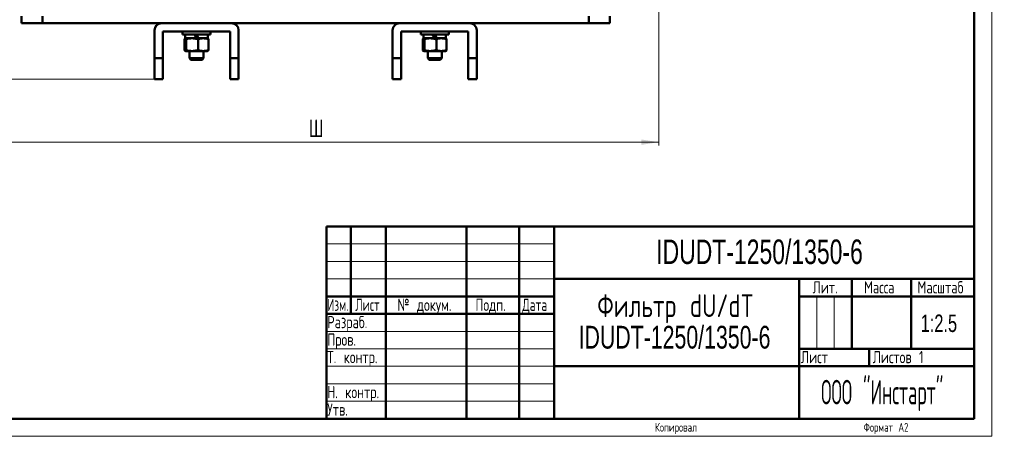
# Model space of a CAD drawing. Header units: millimetres. Extents: x 0 to 1059, y 0 to 1487.
# Tile 2 of 4: x 356 to 1059, y 0 to 298. Entities that reach past the tile are written whole.
import ezdxf

# ---------------------------------------------------------------- set-up
doc = ezdxf.new("R2010")
doc.units = ezdxf.units.MM
doc.header["$LTSCALE"] = 2.5
doc.layers.add('ОСЕВЫЕ', color=7, linetype='Continuous')
doc.styles.add('SLDTEXTSTYLE0', font='TXT', dxfattribs={"width": 0.7, "bigfont": 'bigfont'})
doc.styles.add('SLDTEXTSTYLE2', font='TXT', dxfattribs={"width": 0.7})
doc.styles.add('SLDTEXTSTYLE3', font='TXT', dxfattribs={"width": 0.705079, "bigfont": 'bigfont'})
doc.styles.add('SLDTEXTSTYLE4', font='TXT', dxfattribs={"width": 0.648852, "bigfont": 'bigfont'})
doc.styles.add('SLDTEXTSTYLE5', font='TXT', dxfattribs={"width": 0.632021, "bigfont": 'bigfont'})
doc.styles.add('SLDTEXTSTYLE6', font='TXT', dxfattribs={"width": 0.625377, "bigfont": 'bigfont'})
doc.styles.add('SLDTEXTSTYLE7', font='TXT', dxfattribs={"width": 0.516677, "bigfont": 'bigfont'})
doc.dimstyles.new('SLDDIMSTYLE0', dxfattribs={"dimtxt": 12.5, "dimasz": 12.5, "dimexe": 0, "dimexo": 0.0625, "dimgap": 3.125, "dimtad": 2, "dimdec": 1, "dimrnd": 1e-09, "dimzin": 12, "dimdsep": 46, "dimtxsty": 'SLDTEXTSTYLE2', "dimsah": 1, "dimcen": 0.09, "dimadec": 0, "dimazin": 3, "dimtfac": 1, "dimtdec": 3, "dimtofl": 0, "dimtmove": 0, "dimatfit": 3, "dimfxl": 1, "dimfrac": 2, "dimtolj": 1, "dimtzin": 12, "dimarcsym": 0})

# ---------------------------------------------------------------- blocks, each defined once
blk = doc.blocks.new('SW_NOTE_0')
at = {"color": 0, "linetype": 'Continuous', "lineweight": 0, "char_height": 16.25, "attachment_point": 2}
for s, insert, style in [('Фильтр dU/dT', (60.94, 20.88), 'SLDTEXTSTYLE0'), ('IDUDT-1250/1350-6', (60.26, -1.62), 'SLDTEXTSTYLE2')]:
    blk.add_mtext(s, dxfattribs=dict(at, insert=insert, style=style))
blk = doc.blocks.new('_D')
at = {"color": 7, "linetype": 'Continuous', "lineweight": 0}
for p, q in [((322.26, 668.12), (322.26, 207.64)), ((812.26, 668.12), (812.26, 207.64)), ((322.26, 210.14), (812.26, 210.14))]:
    blk.add_line(p, q, dxfattribs=at)
at = {"color": 7, "linetype": 'Continuous', "lineweight": 18}
for points in [[(322.26, 210.14), (334.76, 208.22), (334.76, 212.06)], [(812.26, 210.14), (799.76, 212.06), (799.76, 208.22)]]:
    blk.add_solid(points, dxfattribs=at)
at = {"color": 7, "linetype": 'Continuous', "lineweight": 18, "insert": (562.37, 226.26), "char_height": 12.5, "attachment_point": 1, "style": 'SLDTEXTSTYLE0'}
blk.add_mtext('Ш', dxfattribs=at)
blk = doc.blocks.new('_D_1')
at = {"color": 7, "linetype": 'Continuous', "lineweight": 0}
for p, q in [((497.44, 816.14), (274.76, 816.14)), ((277.26, 255.14), (277.26, 816.14)), ((452.24, 255.14), (274.76, 255.14))]:
    blk.add_line(p, q, dxfattribs=at)
at = {"color": 7, "linetype": 'Continuous', "lineweight": 18}
for points in [[(277.26, 816.14), (275.34, 803.64), (279.19, 803.64)], [(277.26, 255.14), (279.19, 267.64), (275.34, 267.64)]]:
    blk.add_solid(points, dxfattribs=at)
at = {"color": 7, "linetype": 'Continuous', "lineweight": 18, "insert": (261.15, 531.64), "char_height": 12.5, "attachment_point": 1, "rotation": 90, "style": 'SLDTEXTSTYLE0'}
blk.add_mtext('В', dxfattribs=at)

msp = doc.modelspace()

# ---------------------------------------------------------------- linework, layer by layer
at = {"color": 7, "linetype": 'Continuous', "lineweight": 50}
for p, q in [((1037.5, 12.5), (1037.5, 1472.5)), ((357.26, 300.14), (357.26, 295.14)), ((372.26, 300.14), (372.26, 295.14)), ((762.26, 300.14), (762.26, 295.14)), ((777.26, 300.14), (777.26, 295.14)), ((357.26, 295.14), (372.26, 295.14)), ((372.26, 295.14), (457.26, 295.14)), ((452.26, 290.14), (452.26, 270.14)), ((507.26, 295.14), (457.26, 295.14)), ((458.26, 289.14), (506.26, 289.14)), ((458.26, 270.14), (458.26, 289.14)), ((472.26, 289.14), (472.26, 287.14)), ((492.26, 287.14), (492.26, 289.14)), ((506.26, 289.14), (506.26, 270.14)), ((507.26, 295.14), (627.26, 295.14)), ((512.26, 270.14), (512.26, 290.14)), ((622.26, 270.14), (622.26, 290.14)), ((677.26, 295.14), (627.26, 295.14)), ((676.26, 289.14), (628.26, 289.14)), ((628.26, 289.14), (628.26, 270.14)), ((642.26, 289.14), (642.26, 287.14)), ((662.26, 287.14), (662.26, 289.14)), ((676.26, 270.14), (676.26, 289.14)), ((677.26, 295.14), (762.26, 295.14)), ((682.26, 290.14), (682.26, 270.14)), ((762.26, 295.14), (777.26, 295.14)), ((472.26, 287.14), (492.26, 287.14)), ((473.73, 275.97), (473.73, 283.61)), ((474.64, 284.54), (474.18, 284.28)), ((474.21, 287.14), (474.21, 284.54)), ((474.21, 284.54), (482.26, 284.54)), ((474.93, 275.97), (474.93, 283.61)), ((480.76, 287.14), (482.26, 284.54)), ((483.76, 284.54), (482.26, 287.14)), ((483.76, 284.54), (482.26, 284.54)), ((483.46, 275.97), (483.46, 283.61)), ((483.76, 284.54), (490.31, 284.54)), ((490.35, 284.28), (489.89, 284.54)), ((490.31, 284.54), (490.31, 287.14)), ((490.8, 283.61), (490.8, 275.97)), ((642.26, 287.14), (662.26, 287.14)), ((643.73, 275.97), (643.73, 283.61)), ((644.64, 284.54), (644.18, 284.28)), ((644.21, 287.14), (644.21, 284.54)), ((644.21, 284.54), (652.26, 284.54)), ((644.93, 275.97), (644.93, 283.61)), ((650.76, 287.14), (652.26, 284.54)), ((653.76, 284.54), (652.26, 287.14)), ((653.76, 284.54), (652.26, 284.54)), ((653.46, 275.97), (653.46, 283.61)), ((653.76, 284.54), (660.31, 284.54)), ((660.35, 284.28), (659.89, 284.54)), ((660.31, 284.54), (660.31, 287.14)), ((660.8, 283.61), (660.8, 275.97)), ((474.18, 275.31), (474.64, 275.04)), ((489.31, 275.04), (474.64, 275.04)), ((477.26, 275.04), (477.26, 270.04)), ((487.26, 270.04), (487.26, 275.04)), ((489.89, 275.04), (489.31, 275.04)), ((489.89, 275.04), (490.35, 275.31)), ((644.18, 275.31), (644.64, 275.04)), ((659.31, 275.04), (644.64, 275.04)), ((647.26, 275.04), (647.26, 270.04)), ((657.26, 270.04), (657.26, 275.04)), ((659.89, 275.04), (659.31, 275.04)), ((659.89, 275.04), (660.35, 275.31)), ((452.26, 270.14), (458.26, 270.14)), ((452.26, 270.14), (452.26, 255.14)), ((458.26, 255.14), (458.26, 270.14)), ((477.26, 270.04), (478.26, 269.04)), ((477.26, 270.04), (487.26, 270.04)), ((478.26, 269.04), (486.26, 269.04)), ((486.26, 269.04), (487.26, 270.04)), ((506.26, 270.14), (512.26, 270.14)), ((506.26, 270.14), (506.26, 255.14)), ((512.26, 255.14), (512.26, 270.14)), ((628.26, 270.14), (622.26, 270.14)), ((622.26, 270.14), (622.26, 255.14)), ((628.26, 270.14), (628.26, 255.14)), ((647.26, 270.04), (648.26, 269.04)), ((647.26, 270.04), (657.26, 270.04)), ((648.26, 269.04), (656.26, 269.04)), ((656.26, 269.04), (657.26, 270.04)), ((682.26, 270.14), (676.26, 270.14)), ((676.26, 270.14), (676.26, 255.14)), ((682.26, 270.14), (682.26, 255.14)), ((452.26, 255.14), (458.26, 255.14)), ((506.26, 255.14), (512.26, 255.14)), ((628.26, 255.14), (622.26, 255.14)), ((682.26, 255.14), (676.26, 255.14)), ((575, 150), (1037.5, 150)), ((575, 150), (575, 12.5)), ((592.5, 87.5), (592.5, 150)), ((617.5, 150), (617.5, 12.5)), ((675, 150), (675, 12.5)), ((712.5, 150), (712.5, 12.5)), ((737.5, 150), (737.5, 12.5)), ((737.5, 112.5), (1037.5, 112.5)), ((912.5, 112.5), (912.5, 12.5)), ((950, 112.5), (950, 62.5)), ((992.5, 112.5), (992.5, 62.5)), ((575, 100), (737.5, 100)), ((912.5, 100), (1037.5, 100)), ((575, 87.5), (737.5, 87.5)), ((912.5, 62.5), (1037.5, 62.5)), ((962.5, 62.5), (962.5, 50)), ((737.5, 50), (1037.5, 50)), ((50, 12.5), (1037.5, 12.5))]:
    msp.add_line(p, q, dxfattribs=at)
at = {"color": 7, "linetype": 'Continuous', "lineweight": 18}
for p, q in [((575, 137.5), (737.5, 137.5)), ((575, 125), (737.5, 125)), ((575, 112.5), (737.5, 112.5)), ((925, 100), (925, 62.5)), ((937.5, 100), (937.5, 62.5)), ((575, 75), (737.5, 75)), ((575, 62.5), (737.5, 62.5)), ((575, 50), (737.5, 50)), ((575, 37.5), (737.5, 37.5)), ((575, 25), (737.5, 25))]:
    msp.add_line(p, q, dxfattribs=at)
at = {"color": 7, "linetype": 'Continuous', "lineweight": 50}
for centre, start, end in [((457.26, 290.14), 90, 180), ((507.26, 290.14), 0, 90), ((627.26, 290.14), 90, 180), ((677.26, 290.14), 0, 90)]:
    msp.add_arc(centre, 5, start, end, dxfattribs=at)
for points, knots in [([(474.93, 283.61), (474.83, 283.82), (474.62, 284.23), (474.3, 284.39), (474, 284.16), (473.82, 283.8), (473.73, 283.61)], [0, 0, 0, 0, 0.264614, 0.534966, 0.765352, 1, 1, 1, 1]), ([(483.46, 283.61), (482.72, 283.82), (481.23, 284.23), (479.01, 284.39), (476.89, 284.16), (475.59, 283.8), (474.93, 283.61)], [0, 0, 0, 0, 0.264614, 0.534966, 0.765352, 1, 1, 1, 1]), ([(490.8, 283.61), (490.16, 283.82), (488.87, 284.23), (486.97, 284.39), (485.14, 284.16), (484.03, 283.8), (483.46, 283.61)], [0, 0, 0, 0, 0.264614, 0.534966, 0.765352, 1, 1, 1, 1]), ([(490.33, 284.25), (490.39, 284.22), (490.55, 284.13), (490.7, 283.81), (490.8, 283.61)], [0, 0, 0, 0, 0.394844, 1, 1, 1, 1]), ([(644.93, 283.61), (644.83, 283.82), (644.62, 284.23), (644.3, 284.39), (644, 284.16), (643.82, 283.8), (643.73, 283.61)], [0, 0, 0, 0, 0.264614, 0.534966, 0.765352, 1, 1, 1, 1]), ([(653.46, 283.61), (652.72, 283.82), (651.23, 284.23), (649.01, 284.39), (646.89, 284.16), (645.59, 283.8), (644.93, 283.61)], [0, 0, 0, 0, 0.264614, 0.534966, 0.765352, 1, 1, 1, 1]), ([(660.8, 283.61), (660.16, 283.82), (658.87, 284.23), (656.97, 284.39), (655.14, 284.16), (654.03, 283.8), (653.46, 283.61)], [0, 0, 0, 0, 0.264614, 0.534966, 0.765352, 1, 1, 1, 1]), ([(660.33, 284.25), (660.39, 284.22), (660.55, 284.13), (660.7, 283.81), (660.8, 283.61)], [0, 0, 0, 0, 0.3948442, 1, 1, 1, 1]), ([(474.93, 275.97), (474.83, 275.77), (474.62, 275.35), (474.3, 275.2), (474, 275.42), (473.82, 275.79), (473.73, 275.97)], [0, 0, 0, 0, 0.264614, 0.534966, 0.765352, 1, 1, 1, 1]), ([(483.46, 275.97), (482.72, 275.77), (481.23, 275.35), (479.01, 275.2), (476.89, 275.42), (475.59, 275.79), (474.93, 275.97)], [0, 0, 0, 0, 0.2646136, 0.5349658, 0.7653524, 1, 1, 1, 1]), ([(490.8, 275.97), (490.16, 275.77), (488.87, 275.35), (486.97, 275.2), (485.14, 275.42), (484.03, 275.79), (483.46, 275.97)], [0, 0, 0, 0, 0.264614, 0.534966, 0.765352, 1, 1, 1, 1]), ([(490.33, 275.33), (490.39, 275.37), (490.55, 275.46), (490.7, 275.78), (490.8, 275.97)], [0, 0, 0, 0, 0.394844, 1, 1, 1, 1]), ([(644.93, 275.97), (644.83, 275.77), (644.62, 275.35), (644.3, 275.2), (644, 275.42), (643.82, 275.79), (643.73, 275.97)], [0, 0, 0, 0, 0.264614, 0.534966, 0.765352, 1, 1, 1, 1]), ([(653.46, 275.97), (652.72, 275.77), (651.23, 275.35), (649.01, 275.2), (646.89, 275.42), (645.59, 275.79), (644.93, 275.97)], [0, 0, 0, 0, 0.264614, 0.534966, 0.765352, 1, 1, 1, 1]), ([(660.8, 275.97), (660.16, 275.77), (658.87, 275.35), (656.97, 275.2), (655.14, 275.42), (654.03, 275.79), (653.46, 275.97)], [0, 0, 0, 0, 0.264614, 0.534966, 0.765352, 1, 1, 1, 1]), ([(660.33, 275.33), (660.39, 275.37), (660.55, 275.46), (660.7, 275.78), (660.8, 275.97)], [0, 0, 0, 0, 0.394844, 1, 1, 1, 1])]:
    msp.add_open_spline(points, degree=3, knots=knots, dxfattribs=at)
at = {"layer": 'ОСЕВЫЕ', "lineweight": 18}
for p in [(1050, 1485), (0, 0)]:
    msp.add_line(p, (1050, 0), dxfattribs=at)

# ---------------------------------------------------------------- block references
at = {"color": 7, "linetype": 'Continuous', "lineweight": 0}
msp.add_blockref('SW_NOTE_0', (763.23, 80.56), dxfattribs=at)

# ---------------------------------------------------------------- texts
for s, insert, char_height, attachment_point, style in [('IDUDT-1250/1350-6', (884.17, 140.6), 17.5, 2, 'SLDTEXTSTYLE2'), ('Лит.', (931.02, 110.82), 8.75, 2, 'SLDTEXTSTYLE0'), ('Масса', (969.65, 110.82), 8.75, 2, 'SLDTEXTSTYLE0'), ('Масштаб', (1013.36, 110.82), 8.75, 2, 'SLDTEXTSTYLE3'), ('Изм.', (583.18, 98.32), 8.75, 2, 'SLDTEXTSTYLE6'), ('Лист', (604.26, 98.32), 8.75, 2, 'SLDTEXTSTYLE5'), ('№ докум.', (644.97, 98.32), 8.75, 2, 'SLDTEXTSTYLE0'), ('Подп.', (692.19, 98.32), 8.75, 2, 'SLDTEXTSTYLE0'), ('Дата', (723.67, 98.32), 8.75, 2, 'SLDTEXTSTYLE4'), ('Разраб.', (575.62, 85.97), 8.75, 1, 'SLDTEXTSTYLE0'), ('1:2.5', (1012.19, 87.01), 12.5, 2, 'SLDTEXTSTYLE2'), ('Пров.', (575.62, 73.47), 8.75, 1, 'SLDTEXTSTYLE0'), ('Т. контр.', (575.62, 60.97), 8.75, 1, 'SLDTEXTSTYLE0'), ('Лист', (913.75, 60.97), 8.75, 1, 'SLDTEXTSTYLE0'), ('Листов 1', (965, 60.97), 8.75, 1, 'SLDTEXTSTYLE0'), ('Н. контр.', (575.62, 35.97), 8.75, 1, 'SLDTEXTSTYLE0'), ('ООО "Инстарт"', (971.78, 40.31), 17.5, 2, 'SLDTEXTSTYLE7'), ('Утв.', (575.62, 23.47), 8.75, 1, 'SLDTEXTSTYLE0'), ('Копировал', (824.51, 9.57), 6.25, 2, 'SLDTEXTSTYLE0'), ('Формат А2', (974.48, 9.57), 6.25, 2, 'SLDTEXTSTYLE0')]:
    msp.add_mtext(s, dxfattribs=dict(at, insert=insert, char_height=char_height, attachment_point=attachment_point, style=style))

# ---------------------------------------------------------------- dimensions: what is measured, and where the dimension line sits
at = {"color": 7, "linetype": 'Continuous', "lineweight": 18}
dim = msp.add_linear_dim(base=(277.26, 816.14), p1=(452.26, 255.14), p2=(497.46, 816.14), angle=90, text='В', dimstyle='SLDDIMSTYLE0', dxfattribs=at)
dim.commit()
dim.dimension.update_dxf_attribs({"geometry": '_D_1', "text_midpoint": (277.26, 535.64), "dimtype": 160})
dim = msp.add_linear_dim(base=(812.26, 210.14), p1=(322.26, 668.14), p2=(812.26, 668.14), text='Ш', dimstyle='SLDDIMSTYLE0', dxfattribs=at)
dim.commit()
dim.dimension.update_dxf_attribs({"geometry": '_D', "text_midpoint": (567.26, 210.14), "dimtype": 160})

doc.saveas('drawing.dxf')
